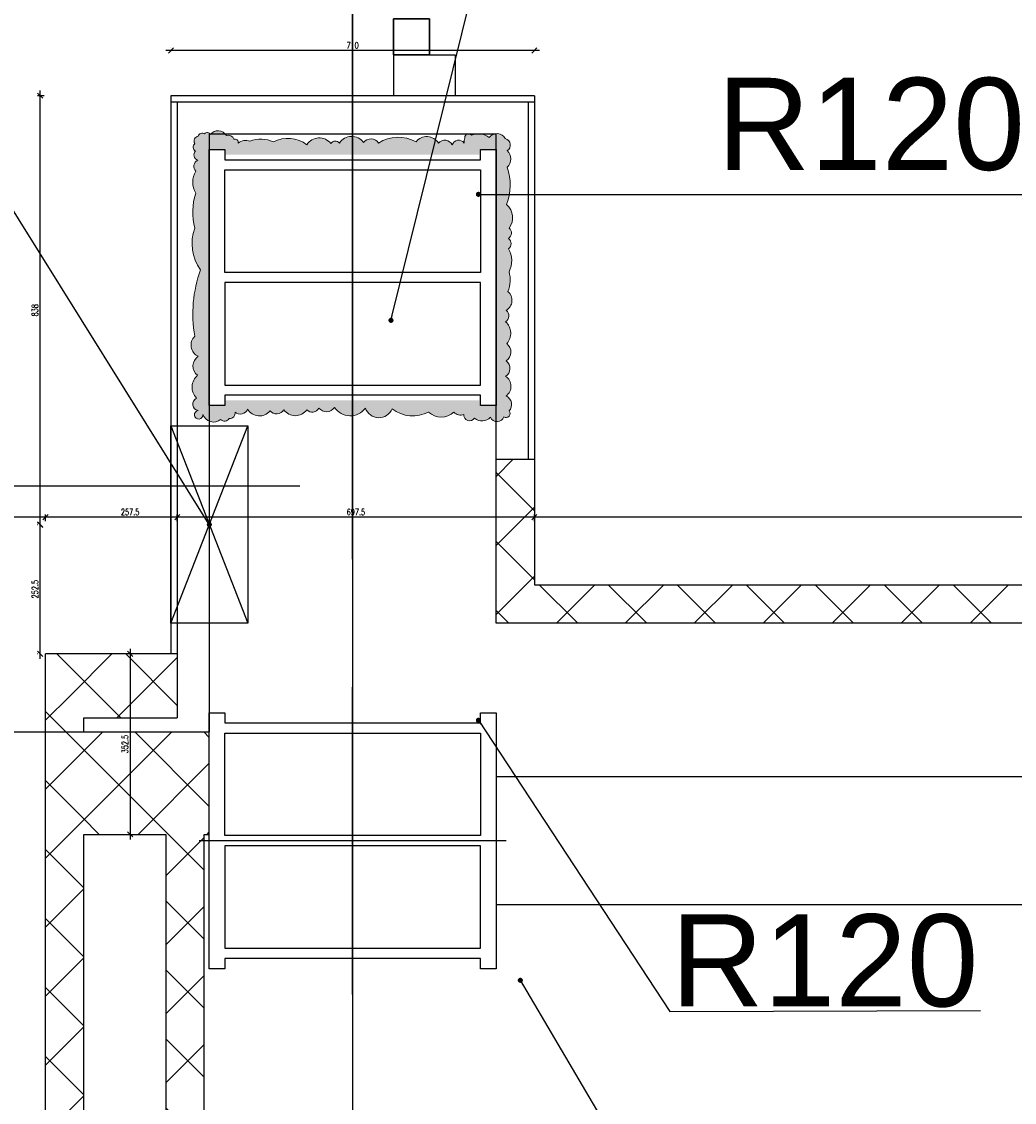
# Model space of a CAD drawing. Header units: centimetres. Extents: x -228435 to 111511, y -89367 to 428125.
# Tile 117 of 219: x -35187 to -33247, y 76489 to 78600. Entities that reach past the tile are written whole.
import ezdxf

# ---------------------------------------------------------------- set-up
doc = ezdxf.new("R2010")
doc.units = ezdxf.units.CM
doc.header["$LTSCALE"] = 50
doc.header["$PDMODE"] = 35
doc.header["$PDSIZE"] = 0.1
doc.linetypes.add('DASHDOT2', pattern=[12.7, 6.35, -3.175, 0, -3.175])
doc.linetypes.add('HIDDEN', pattern=[9.525, 6.35, -3.175])
doc.layers.get('0').update_dxf_attribs({"color": 8})
doc.layers.get('DEFPOINTS').update_dxf_attribs({"color": 8})
for name, color, linetype in [('ARCH_GK', 8, 'Continuous'), ('ARCH_INFO_ODPORNOŚĆ OGNIOWA', 8, 'Continuous'), ('ARCH_INFO_OPISY', 8, 'Continuous'), ('ARCH_INFO_OPISY_PRZEGRODY', 8, 'Continuous'), ('ARCH_INFO_OSIE_IST', 8, 'DASHDOT2'), ('ARCH_MUROWANE', 8, 'Continuous'), ('ARCH_MUROWANE_IST', 8, 'Continuous'), ('ARCH_PROFILE', 8, 'Continuous'), ('ARCH_STAL_IST', 8, 'Continuous'), ('ARCH_ŚLUSARKA_DRZWI', 8, 'Continuous'), ('ARCH_ŻELBET_IST', 8, 'Continuous'), ('Kondygnacja +0_5$0$ARCH_GK', 8, 'Continuous'), ('Kondygnacja -1$0$ARCH_INFO_OPISY', 8, 'Continuous'), ('Kondygnacja -1$0$ARCH_ŚLUSARKA_DRZWI', 8, 'Continuous'), ('Obudowy i okł. słupów$0$ARCH_PROFILE', 8, 'Continuous'), ('Osie rzutów$0$ARCH_INFO_OSIE_OPISY_IST', 8, 'Continuous')]:
    doc.layers.add(name, color=color, linetype=linetype)
for name, color, linetype, lineweight in [('kondygnacja +1_5$0$ARCH_INFO_WYMIARY', 8, 'Continuous', 9), ('Obudowy i okł. słupów$0$ARCH_hatch', 8, 'Continuous', 13), ('Obudowy i okł. słupów$0$ARCH_WIDOK', 8, 'Continuous', 13)]:
    doc.layers.add(name, color=color, linetype=linetype, lineweight=lineweight)
doc.styles.add('Arial', font='ARIAL.TTF')
doc.styles.add('kondygnacja +1_5$0$Romans', font='Romans.shx', dxfattribs={"width": 0.7})
doc.styles.add('Kondygnacja -1$0$Standard', font='txt')
doc.dimstyles.new('ISO-25', dxfattribs={"dimtxt": 2.5, "dimasz": 2.5, "dimexe": 1.25, "dimexo": 0.625, "dimtad": 1, "dimtxsty": 'Standard', "dimcen": 2.5, "dimadec": 0, "dimazin": 0, "dimtfac": 1, "dimtmove": 0, "dimatfit": 3, "dimfxl": 0, "dimarcsym": 0})
doc.dimstyles.new('kondygnacja +1_5$0$Wymiary 1-100', dxfattribs={"dimtxt": 12, "dimasz": 10, "dimexe": 5, "dimexo": 0, "dimgap": 4, "dimtad": 1, "dimrnd": 0.5, "dimzin": 12, "dimdsep": 46, "dimtxsty": 'kondygnacja +1_5$0$Romans', "dimblk": 'kondygnacja +1_5$0$_Oblique', "dimcen": 10, "dimdle": 10, "dimclrt": 55, "dimazin": 0, "dimtfac": 1, "dimtmove": 1, "dimatfit": 3, "dimfxl": 0, "dimtolj": 1, "dimtzin": 0, "dimarcsym": 0})
doc.dimstyles.new('Kondygnacja -1$0$ISO-25', dxfattribs={"dimtxt": 2.5, "dimasz": 2.5, "dimexe": 1.25, "dimexo": 0.625, "dimtad": 1, "dimtxsty": 'Kondygnacja -1$0$Standard', "dimcen": 2.5, "dimadec": 0, "dimazin": 0, "dimtfac": 1, "dimtmove": 0, "dimatfit": 3, "dimfxl": 0, "dimarcsym": 0})
pattern_1 = [(45, (-121140, -45000), (-67.35192, 67.35192), []), (135, (-121140, -45000), (-67.35192, -67.35192), [])]
pattern_2 = [(45, (-121140, -45000), (-67.35192, 67.35192), []), (135, (-121140, -45000), (-67.35192, -67.35192), [])]

# ---------------------------------------------------------------- blocks, each defined once
blk = doc.blocks.new('kondygnacja +1_5$0$_Oblique')
at = {"color": 0, "linetype": 'ByBlock', "lineweight": -2}
blk.add_line((-0.5, -0.5), (0.5, 0.5), dxfattribs=at)
blk = doc.blocks.new('*D422')
at = {"layer": 'DEFPOINTS', "color": 0, "lineweight": 40}
for p in [(-35140, 77631.9), (-34882.5, 77326.1), (-35140, 77212.5)]:
    blk.add_point(p, dxfattribs=at)
at = {"layer": 'kondygnacja +1_5$0$ARCH_INFO_WYMIARY', "color": 0, "lineweight": -2}
for p, q in [((-34872.5, 77631.9), (-35150, 77631.9)), ((-35140, 77623.9), (-35140, 77636.9)), ((-34882.5, 77623.9), (-34882.5, 77636.9))]:
    blk.add_line(p, q, dxfattribs=at)
at = {"layer": 'kondygnacja +1_5$0$ARCH_INFO_WYMIARY', "color": 0, "lineweight": -2, "xscale": 10, "yscale": 10, "zscale": 10, "rotation": 180}
blk.add_blockref('kondygnacja +1_5$0$_Oblique', (-35140, 77631.9), dxfattribs=at)
at = {"layer": 'kondygnacja +1_5$0$ARCH_INFO_WYMIARY', "color": 0, "lineweight": -2, "xscale": 10, "yscale": 10, "zscale": 10}
blk.add_blockref('kondygnacja +1_5$0$_Oblique', (-34882.5, 77631.9), dxfattribs=at)
at = {"layer": 'kondygnacja +1_5$0$ARCH_INFO_WYMIARY', "color": 55, "insert": (-34974.7, 77641.9), "char_height": 12, "attachment_point": 5, "style": 'kondygnacja +1_5$0$Romans'}
blk.add_mtext('\\A1;257.5', dxfattribs=at)
blk = doc.blocks.new('*D423')
at = {"layer": 'DEFPOINTS', "color": 0, "lineweight": 40}
for p in [(-45940, 77631.9), (-45940, 77212.5), (-35140, 77212.5)]:
    blk.add_point(p, dxfattribs=at)
at = {"layer": 'kondygnacja +1_5$0$ARCH_INFO_WYMIARY', "color": 0, "lineweight": -2}
for p, q in [((-35130, 77631.9), (-45950, 77631.9)), ((-45940, 77623.9), (-45940, 77636.9)), ((-35140, 77623.9), (-35140, 77636.9))]:
    blk.add_line(p, q, dxfattribs=at)
at = {"layer": 'kondygnacja +1_5$0$ARCH_INFO_WYMIARY', "color": 0, "lineweight": -2, "xscale": 10, "yscale": 10, "zscale": 10, "rotation": 180}
blk.add_blockref('kondygnacja +1_5$0$_Oblique', (-45940, 77631.9), dxfattribs=at)
at = {"layer": 'kondygnacja +1_5$0$ARCH_INFO_WYMIARY', "color": 0, "lineweight": -2, "xscale": 10, "yscale": 10, "zscale": 10}
blk.add_blockref('kondygnacja +1_5$0$_Oblique', (-35140, 77631.9), dxfattribs=at)
at = {"layer": 'kondygnacja +1_5$0$ARCH_INFO_WYMIARY', "color": 55, "insert": (-41238.5, 77641.9), "char_height": 12, "attachment_point": 5, "style": 'kondygnacja +1_5$0$Romans'}
blk.add_mtext('\\A1;10800', dxfattribs=at)
blk = doc.blocks.new('*D1149')
at = {"layer": 'DEFPOINTS', "color": 0, "lineweight": 40}
for p in [(-32670, 79617.5, 6300), (-33810, 12461.8, 6300), (-33810, 12146.2)]:
    blk.add_point(p, dxfattribs=at)
at = {"layer": 'kondygnacja +1_5$0$ARCH_INFO_WYMIARY', "color": 0, "lineweight": -2}
for p, q in [((-32660, 12146.2), (-33820, 12146.2)), ((-33810, 12141.9), (-33810, 12141.2)), ((-32670, 12154.2), (-32670, 12141.2))]:
    blk.add_line(p, q, dxfattribs=at)
at = {"layer": 'kondygnacja +1_5$0$ARCH_INFO_WYMIARY', "color": 0, "lineweight": -2, "xscale": 10, "yscale": 10, "zscale": 10, "rotation": 180}
blk.add_blockref('kondygnacja +1_5$0$_Oblique', (-33810, 12146.2), dxfattribs=at)
at = {"layer": 'kondygnacja +1_5$0$ARCH_INFO_WYMIARY', "color": 0, "lineweight": -2, "xscale": 10, "yscale": 10, "zscale": 10}
blk.add_blockref('kondygnacja +1_5$0$_Oblique', (-32670, 12146.2), dxfattribs=at)
at = {"layer": 'kondygnacja +1_5$0$ARCH_INFO_WYMIARY', "color": 55, "insert": (-33240, 12156.2), "char_height": 12, "attachment_point": 5, "style": 'kondygnacja +1_5$0$Romans'}
blk.add_mtext('\\A1;1140', dxfattribs=at)
blk = doc.blocks.new('Kondygnacja -1$0$_Dot')
at = {"color": 0, "linetype": 'ByBlock', "lineweight": -2}
blk.add_line((-0.5, 0), (-1, 0), dxfattribs=at)
at = {"color": 0, "linetype": 'ByBlock', "const_width": 0.5}
blk.add_lwpolyline([(-0.25, 0, 1), (0.25, 0, 1)], format="xyb", close=True, dxfattribs=at)
blk = doc.blocks.new('*D1170')
at = {"layer": 'DEFPOINTS', "color": 0, "lineweight": 40}
for p in [(-34895, 78543.3), (-34895, 78455, 6300), (-34185, 78455, 6300)]:
    blk.add_point(p, dxfattribs=at)
at = {"layer": 'kondygnacja +1_5$0$ARCH_INFO_WYMIARY', "color": 0, "lineweight": -2}
for p, q in [((-34175, 78543.3), (-34905, 78543.3)), ((-34895, 78548.1), (-34895, 78548.3)), ((-34185, 78548.1), (-34185, 78548.3))]:
    blk.add_line(p, q, dxfattribs=at)
at = {"layer": 'kondygnacja +1_5$0$ARCH_INFO_WYMIARY', "color": 0, "lineweight": -2, "xscale": 10, "yscale": 10, "zscale": 10, "rotation": 180}
blk.add_blockref('kondygnacja +1_5$0$_Oblique', (-34895, 78543.3), dxfattribs=at)
at = {"layer": 'kondygnacja +1_5$0$ARCH_INFO_WYMIARY', "color": 0, "lineweight": -2, "xscale": 10, "yscale": 10, "zscale": 10}
blk.add_blockref('kondygnacja +1_5$0$_Oblique', (-34185, 78543.3), dxfattribs=at)
at = {"layer": 'kondygnacja +1_5$0$ARCH_INFO_WYMIARY', "color": 55, "insert": (-34540, 78553.3), "char_height": 12, "attachment_point": 5, "style": 'kondygnacja +1_5$0$Romans'}
blk.add_mtext('\\A1;710', dxfattribs=at)
blk = doc.blocks.new('*D1171')
at = {"layer": 'DEFPOINTS', "color": 0, "lineweight": 40}
for p in [(-34895, 78455, 6300), (8544.8, 77365), (8624.5, 77365, 6300)]:
    blk.add_point(p, dxfattribs=at)
at = {"layer": 'kondygnacja +1_5$0$ARCH_INFO_WYMIARY', "color": 0, "lineweight": -2}
for p, q in [((8537, 78455), (8549.8, 78455)), ((8544.8, 78465), (8544.8, 77355)), ((8540, 77365), (8539.8, 77365))]:
    blk.add_line(p, q, dxfattribs=at)
at = {"layer": 'kondygnacja +1_5$0$ARCH_INFO_WYMIARY', "color": 0, "lineweight": -2, "xscale": 10, "yscale": 10, "zscale": 10}
for p, rotation in [((8544.8, 78455), 90), ((8544.8, 77365), 270)]:
    blk.add_blockref('kondygnacja +1_5$0$_Oblique', p, dxfattribs=dict(at, rotation=rotation))
at = {"layer": 'kondygnacja +1_5$0$ARCH_INFO_WYMIARY', "color": 55, "insert": (8534.8, 77979.9), "char_height": 12, "attachment_point": 5, "rotation": 90, "style": 'kondygnacja +1_5$0$Romans'}
blk.add_mtext('\\A1;1090', dxfattribs=at)
blk = doc.blocks.new('*D1172')
at = {"layer": 'DEFPOINTS', "color": 0, "lineweight": 40}
for p in [(-35150.4, 77617.5), (-34895, 77617.5, 6300), (-34895, 77365, 6300)]:
    blk.add_point(p, dxfattribs=at)
at = {"layer": 'kondygnacja +1_5$0$ARCH_INFO_WYMIARY', "color": 0, "lineweight": -2}
for p, q in [((-35150.4, 77355), (-35150.4, 77627.5)), ((-35154.9, 77617.5), (-35155.4, 77617.5)), ((-35154.9, 77365), (-35155.4, 77365))]:
    blk.add_line(p, q, dxfattribs=at)
at = {"layer": 'kondygnacja +1_5$0$ARCH_INFO_WYMIARY', "color": 0, "lineweight": -2, "xscale": 10, "yscale": 10, "zscale": 10}
for p, rotation in [((-35150.4, 77617.5), 90), ((-35150.4, 77365), 270)]:
    blk.add_blockref('kondygnacja +1_5$0$_Oblique', p, dxfattribs=dict(at, rotation=rotation))
at = {"layer": 'kondygnacja +1_5$0$ARCH_INFO_WYMIARY', "color": 55, "insert": (-35160.4, 77491.2), "char_height": 12, "attachment_point": 5, "rotation": 90, "style": 'kondygnacja +1_5$0$Romans'}
blk.add_mtext('\\A1;252.5', dxfattribs=at)
blk = doc.blocks.new('*D1173')
at = {"layer": 'DEFPOINTS', "color": 0, "lineweight": 40}
for p in [(-35150.4, 78455), (8632, 78455, 6300), (-34820, 77616.9, 6300)]:
    blk.add_point(p, dxfattribs=at)
at = {"layer": 'kondygnacja +1_5$0$ARCH_INFO_WYMIARY', "color": 0, "lineweight": -2}
for p, q in [((-35142.6, 78455), (-35155.4, 78455)), ((-35150.4, 77606.9), (-35150.4, 78465)), ((-35154.7, 77616.9), (-35155.4, 77616.9))]:
    blk.add_line(p, q, dxfattribs=at)
at = {"layer": 'kondygnacja +1_5$0$ARCH_INFO_WYMIARY', "color": 0, "lineweight": -2, "xscale": 10, "yscale": 10, "zscale": 10}
for p, rotation in [((-35150.4, 78455), 90), ((-35150.4, 77616.9), 270)]:
    blk.add_blockref('kondygnacja +1_5$0$_Oblique', p, dxfattribs=dict(at, rotation=rotation))
at = {"layer": 'kondygnacja +1_5$0$ARCH_INFO_WYMIARY', "color": 55, "insert": (-35160.4, 78035.9), "char_height": 12, "attachment_point": 5, "rotation": 90, "style": 'kondygnacja +1_5$0$Romans'}
blk.add_mtext('\\A1;838', dxfattribs=at)
blk = doc.blocks.new('*D1174')
at = {"layer": 'DEFPOINTS', "color": 0, "lineweight": 40}
for p in [(-34185, 77631.9), (-34185, 77500), (-28740, 77512.5, 6300)]:
    blk.add_point(p, dxfattribs=at)
at = {"layer": 'kondygnacja +1_5$0$ARCH_INFO_WYMIARY', "color": 0, "lineweight": -2}
for p, q in [((-28730, 77631.9), (-34195, 77631.9)), ((-34185, 77623.9), (-34185, 77636.9)), ((-28740, 77636.6), (-28740, 77636.9))]:
    blk.add_line(p, q, dxfattribs=at)
at = {"layer": 'kondygnacja +1_5$0$ARCH_INFO_WYMIARY', "color": 0, "lineweight": -2, "xscale": 10, "yscale": 10, "zscale": 10, "rotation": 180}
blk.add_blockref('kondygnacja +1_5$0$_Oblique', (-34185, 77631.9), dxfattribs=at)
at = {"layer": 'kondygnacja +1_5$0$ARCH_INFO_WYMIARY', "color": 0, "lineweight": -2, "xscale": 10, "yscale": 10, "zscale": 10}
blk.add_blockref('kondygnacja +1_5$0$_Oblique', (-28740, 77631.9), dxfattribs=at)
at = {"layer": 'kondygnacja +1_5$0$ARCH_INFO_WYMIARY', "color": 55, "insert": (-31462.5, 77641.9), "char_height": 12, "attachment_point": 5, "style": 'kondygnacja +1_5$0$Romans'}
blk.add_mtext('\\A1;5445', dxfattribs=at)
blk = doc.blocks.new('*D1175')
at = {"layer": 'DEFPOINTS', "color": 0, "lineweight": 40}
for p in [(-34882.5, 77631.9, 6300), (-34882.5, 77631.9), (-34185, 77631.9)]:
    blk.add_point(p, dxfattribs=at)
at = {"layer": 'kondygnacja +1_5$0$ARCH_INFO_WYMIARY', "color": 0, "lineweight": -2}
for p, q in [((-34175, 77631.9), (-34892.5, 77631.9)), ((-34882.5, 77636.9), (-34882.5, 77636.9)), ((-34185, 77631.9), (-34185, 77636.9))]:
    blk.add_line(p, q, dxfattribs=at)
at = {"layer": 'kondygnacja +1_5$0$ARCH_INFO_WYMIARY', "color": 0, "lineweight": -2, "xscale": 10, "yscale": 10, "zscale": 10, "rotation": 180}
blk.add_blockref('kondygnacja +1_5$0$_Oblique', (-34882.5, 77631.9), dxfattribs=at)
at = {"layer": 'kondygnacja +1_5$0$ARCH_INFO_WYMIARY', "color": 0, "lineweight": -2, "xscale": 10, "yscale": 10, "zscale": 10}
blk.add_blockref('kondygnacja +1_5$0$_Oblique', (-34185, 77631.9), dxfattribs=at)
at = {"layer": 'kondygnacja +1_5$0$ARCH_INFO_WYMIARY', "color": 55, "insert": (-34533.7, 77641.9), "char_height": 12, "attachment_point": 5, "style": 'kondygnacja +1_5$0$Romans'}
blk.add_mtext('\\A1;697.5', dxfattribs=at)
blk = doc.blocks.new('*D1178')
at = {"layer": 'DEFPOINTS', "color": 0, "lineweight": 40}
for p in [(-34944.9, 77365, 6300), (-34974.7, 77012.5), (-34944.9, 77012.5, 6300)]:
    blk.add_point(p, dxfattribs=at)
at = {"layer": 'kondygnacja +1_5$0$ARCH_INFO_WYMIARY', "color": 0, "lineweight": -2}
for p, q in [((-34974.7, 77375), (-34974.7, 77002.5)), ((-34979.6, 77365), (-34979.7, 77365)), ((-34979.6, 77012.5), (-34979.7, 77012.5))]:
    blk.add_line(p, q, dxfattribs=at)
at = {"layer": 'kondygnacja +1_5$0$ARCH_INFO_WYMIARY', "color": 0, "lineweight": -2, "xscale": 10, "yscale": 10, "zscale": 10}
for p, rotation in [((-34974.7, 77365), 90), ((-34974.7, 77012.5), 270)]:
    blk.add_blockref('kondygnacja +1_5$0$_Oblique', p, dxfattribs=dict(at, rotation=rotation))
at = {"layer": 'kondygnacja +1_5$0$ARCH_INFO_WYMIARY', "color": 55, "insert": (-34984.7, 77188.8), "char_height": 12, "attachment_point": 5, "rotation": 90, "style": 'kondygnacja +1_5$0$Romans'}
blk.add_mtext('\\A1;352.5', dxfattribs=at)
blk = doc.blocks.new('Osie rzutów')
at = {"layer": 'ARCH_INFO_OSIE_IST', "ltscale": 10}
for p, q in [((8660, 12255), (8660, 14290.38)), ((8660, 12510), (8660, 4623.26)), ((4436.04, 12310), (13655, 12310)), ((8660, 12170), (8660, 12230)), ((4436.04, 12200), (13655, 12200)), ((8690, 12200), (8630, 12200))]:
    blk.add_line(p, q, dxfattribs=at)

msp = doc.modelspace()

# ---------------------------------------------------------------- hatches: boundary and pattern name
at = {"layer": 'ARCH_MUROWANE', "linetype": 'Continuous', "lineweight": -3}
h = msp.add_hatch(dxfattribs=at)
h.set_pattern_fill('ANSI37', color=256, scale=30, style=0)
h.set_pattern_definition(pattern_2)
h.paths.add_polyline_path([(-34185, 77745), (-34185, 77500), (-28740, 77500), (-28740, 77425), (-34185, 77425), (-34260, 77425), (-34260, 77745)])
h = msp.add_hatch(dxfattribs=at)
h.set_pattern_fill('ANSI37', color=256, scale=30, style=0)
h.set_pattern_definition(pattern_1)
h.paths.add_polyline_path([(-35140, 74970), (-35065, 75045), (-35065, 77012.5), (-35073.33333, 77112.5), (-35140, 77112.5)], flags=0)
h.paths.add_polyline_path([(-35140, 77112.5), (-35073.33333, 77112.5), (-35065, 77212.5), (-35065, 77240), (-35140, 77365)], flags=0)
h = msp.add_hatch(dxfattribs=at)
h.set_pattern_fill('ANSI37', color=256, scale=30, style=0)
h.set_pattern_definition(pattern_2)
h.paths.add_polyline_path([(-34882.5, 77240), (-34882.5, 77365), (-35140, 77365), (-35065, 77240)])
h = msp.add_hatch(dxfattribs=at)
h.set_pattern_fill('ANSI37', color=256, scale=30, style=0)
h.set_pattern_definition(pattern_2)
h.paths.add_polyline_path([(-35065, 77212.5), (-35073.33333, 77112.5), (-35065, 77012.5), (-34905, 77012.5), (-34867.5, 77072.91667), (-34867.5, 77212.5)], flags=0)
h.paths.add_polyline_path([(-34867.5, 77212.5), (-34867.5, 77072.91667), (-34830, 77012.5), (-34820, 77012.5), (-34820, 77212.5)], flags=0)
h = msp.add_hatch(dxfattribs=at)
h.set_pattern_fill('ANSI37', color=256, scale=30, angle=-360, style=0)
h.set_pattern_definition(pattern_1)
h.paths.add_polyline_path([(-34830, 77012.5), (-34867.5, 77072.91667), (-34905, 77012.5), (-34905, 75045), (-34830, 74970)], flags=0)
at = {"layer": 'Obudowy i okł. słupów$0$ARCH_hatch'}
h = msp.add_hatch(dxfattribs=at)
h.set_pattern_fill('AR-CONC', color=256, scale=0.1, style=0)
h.set_pattern_definition([(50, (-93930.797, 35754.924), (18.218467, -1.5939086), [1.905, -20.955]), (355, (-93930.797, 35754.924), (-3.5242826, 19.1056643), [1.524, -16.764]), (100.451, (-93929.28, 35754.792), (14.69425, 17.5116688), [1.619, -17.809]), (46.1842, (-93930.797, 35760.004), (27.107904, -4.204233), [2.8575, -31.4325]), (96.6356, (-93928.538, 35759.654), (23.740423, 24.742556), [2.4285, -26.7135]), (351.184, (-93930.797, 35760.004), (23.740461, 24.742512), [2.286, -25.146]), (21, (-93928.257, 35758.734), (15.161488, -10.226552), [1.905, -20.955]), (326, (-93928.257, 35758.734), (6.180203, 18.4187966), [1.524, -16.764]), (71.4514, (-93926.994, 35757.882), (21.341649, 8.1922858), [1.619, -17.809]), (37.5, (-93930.7973, 35754.9244), (0.3088603, 8.4555039), [0, -16.5608, 0, -17.018, 0, -16.8275]), (7.5, (-93930.797, 35754.924), (6.6819663, 10.0180575), [0, -9.7028, 0, -16.1798, 0, -6.4135]), (327.5, (-93936.4615, 35754.9244), (13.5590595, -0.5728744), [0, -6.35, 0, -19.812, 0, -26.289]), (317.5, (-93939.002, 35754.924), (14.8129181, 2.5426491), [0, -8.255, 0, -13.1572, 0, -18.669])])
edge = h.paths.add_edge_path()
edge.add_arc((-34766.85217, 78166.12361), 86.92219, 159.67968584, 216.02610001)
edge.add_arc((-34597.52371, 78028.76036), 254.6728, 160.20662336, 189.83701473)
edge.add_arc((-34831.34821, 77967.98572), 24.3027, 134.73200099, 244.73200089)
edge.add_arc((-34829.32899, 77927.11568), 22.59456, 123.26348837, 233.26348827)
edge.add_arc((-34822.52529, 77885.46724), 31.09705, 130.79725743, 223.0569874)
edge.add_arc((-34839.68947, 77852.64523), 12.85476, 115.61628236, 260.65122537)
edge.add_arc((-34840.77901, 77831.73791), 8.28371, 96.9240578, 364.9132555)
edge.add_arc((-34811.71743, 77839.80653), 22.07131, 199.47682569, 308.91234246)
edge.add_arc((-34790.226, 77829.64462), 10.361, 222.59126299, 332.59126289)
edge.add_arc((-34779.73741, 77834.96889), 10.17598, 262.71330361, 372.71330351)
edge.add_arc((-34759.43478, 77848.65113), 15.44673, 227.79876414, 337.79876404)
edge.add_arc((-34722.08219, 77856.44851), 26.78132, 210.60322798, 320.60322788)
edge.add_arc((-34688.71092, 77849.99716), 16.48922, 219.76150267, 329.76150257)
edge.add_arc((-34652.031, 77857.40182), 27.38719, 215.00000005, 324.99999995)
edge.add_arc((-34618.99633, 77851.62206), 14.52416, 223.126539, 333.1265389)
edge.add_arc((-34591.2901, 77856.22073), 18.49898, 217.120084, 327.1200839)
edge.add_arc((-34545.07568, 77866.82408), 36.97903, 213.93959689, 323.93959679)
edge.add_arc((-34488.79001, 77853.95756), 27.85243, 198.6367767, 337.47008514)
edge.add_arc((-34422.48838, 77896.88892), 67.22837, 232.87625891, 297.36976169)
edge.add_arc((-34366.90373, 77862.48011), 35.33792, 225.70648579, 314.29351421)
edge.add_arc((-34329.5547, 77847.83404), 16.55111, 220.04054244, 294.03280706)
edge.add_arc((-34311.39392, 77831.62304), 11.47252, 174.52472912, 325.12026182)
edge.add_arc((-34287.4354, 77843.17516), 23.23115, 231.23082787, 315.98330725)
edge.add_arc((-34257.87991, 77832.30771), 13.8898, 202.32031713, 341.91990696)
edge.add_arc((-34240.05883, 77834.11188), 7.66216, 232.94469303, 403.9395741)
edge.add_arc((-34247.55179, 77852.04074), 18.11993, 315.89027369, 425.8902736)
edge.add_arc((-34254.11614, 77887.3347), 23.38356, 306.67394307, 416.67394297)
edge.add_arc((-34251.30682, 77922.40203), 18.49068, 302.87792094, 412.87792084)
edge.add_arc((-34251.3627, 77954.3564), 20.5425, 303.08996132, 413.08996122)
edge.add_arc((-34261.04507, 77990.98429), 29.88303, 317.46397564, 408.56439115)
edge.add_arc((-34248.55904, 78024.99236), 13.70449, 302.13626448, 412.13626438)
edge.add_arc((-34251.41858, 78055.48973), 22.6774, 299.80316752, 409.80316742)
edge.add_arc((-34289.03757, 78095.11734), 56.81701, 336.88413516, 376.41399666)
edge.add_arc((-34275.57759, 78132.58409), 46.29103, 332.44860901, 390.41691208)
edge.add_arc((-34242.72354, 78166.11153), 12.31864, 305.00000005, 414.99999995)
edge.add_arc((-34242.1627, 78186.68596), 12.33769, 301.81870176, 411.81870166)
edge.add_arc((-34261.06437, 78216.88433), 33.5262, 322.30423044, 409.65855156)
edge.add_arc((-34338.05112, 78280.46056), 105.76087, 338.92962233, 379.17071604)
edge.add_arc((-34254.06532, 78331.44662), 22.74605, 314.38396503, 405.61603497)
edge.add_arc((-34244.79545, 78358.63678), 12.79258, 301.2694556, 436.51902302)
edge.add_arc((-34258.19294, 78362.67094), 18.41074, 27.16654271, 144.32401757)
edge.add_arc((-34293.99132, 78347.10107), 33.56311, 51.61051977, 114.62602882)
edge.add_arc((-34313.70903, 78373.36012), 7.13668, 36.56335163, 184.53148399)
edge.add_arc((-34303.25722, 78364.95555), 19.23662, 155.94622799, 187.20815468)
edge.add_arc((-34333.13193, 78355.02715), 13.14904, 34.85498165, 161.59715422)
edge.add_arc((-34360.2467, 78351.43486), 16.56008, 27.87823246, 137.87823236)
edge.add_arc((-34395.18815, 78348.34712), 26.73756, 32.06564776, 142.06564766)
edge.add_arc((-34450.9547, 78301.94827), 71.77005, 61.10636429, 122.40771296)
edge.add_arc((-34504.394, 78352.89051), 17.81484, 32.7984597, 142.7984596)
edge.add_arc((-34541.74718, 78346.60709), 28.76465, 36.36327554, 146.36327544)
edge.add_arc((-34573.71596, 78356.08919), 10.29297, 38.81247155, 148.81247145)
edge.add_arc((-34605.29228, 78343.80402), 28.78912, 37.72508155, 147.72508145)
edge.add_arc((-34666.66643, 78309.71765), 61.78726, 53.1756255, 116.97452559)
edge.add_arc((-34719.01393, 78310.95128), 59.07088, 65.68655954, 111.52041954)
edge.add_arc((-34749.0808, 78345.01435), 22.51456, 68.09978271, 129.5247268)
edge.add_arc((-34770.26029, 78363.31062), 6.91376, 352.27231264, 464.63697444)
edge.add_arc((-34782.96312, 78366.0918), 11.63198, 19.63261887, 108.59993463)
edge.add_arc((-34803.16233, 78367.24136), 19.21987, 30.91622671, 140.91622661)
edge.add_arc((-34824.08238, 78375.99205), 6.88093, 29.29214195, 139.29214185)
edge.add_arc((-34833.89767, 78373.91754), 8.01351, 54.97489972, 164.97489962)
edge.add_arc((-34839.89936, 78366.35086), 9.79945, 100.21505554, 210.21505544)
edge.add_arc((-34842.70367, 78354.52416), 8.92311, 129.4003446, 239.4003445)
edge.add_arc((-34838.72178, 78339.44487), 11.28724, 139.04248068, 249.04248058)
edge.add_arc((-34836.98333, 78317.07473), 13.16423, 116.02324962, 226.02324952)
edge.add_arc((-34810.8689, 78285.74889), 41.4785, 148.20773507, 210.46931294)
edge.add_arc((-34729.70035, 78227.50677), 122.69705, 162.34637855, 194.73017471)
h.paths.add_polyline_path([(-34790, 78350), (-34790, 78330), (-34290, 78330), (-34290, 78350), (-34260, 78350), (-34260, 77850), (-34290, 77850), (-34290, 77870), (-34790, 77870), (-34790, 77850), (-34820, 77850), (-34820, 78350)])
h.paths.add_polyline_path([(-34290, 78330), (-34290, 78350), (-34292.34181, 78350), (-34292.34181, 78340), (-34790, 78340), (-34790, 78330)])
h.paths.add_polyline_path([(-34790, 77870), (-34790, 77860), (-34292.34181, 77860), (-34292.34181, 77850), (-34290, 77850), (-34290, 77870)])

# ---------------------------------------------------------------- linework, layer by layer
at = {"layer": 'ARCH_GK', "linetype": 'Continuous', "lineweight": -3}
for p, q in [((-34882.5, 77365, 630), (-35140, 77365, 630)), ((-35065, 77240, 630), (-34882.5, 77240, 630))]:
    msp.add_line(p, q, dxfattribs=at)
at = {"layer": 'ARCH_GK', "elevation": 630}
for points in [[(-34185, 78455), (-34895, 78455)], [(-34895, 78455), (-34895, 77365)], [(-34185, 78455), (-34185, 77745)], [(-34185, 78442.5), (-34895, 78442.5)], [(-34882.5, 78442.5), (-34882.5, 77365)], [(-34197.5, 78442.5), (-34197.5, 77745)]]:
    msp.add_lwpolyline(points, dxfattribs=at)
at = {"layer": 'ARCH_GK', "linetype": 'Continuous', "lineweight": -3, "elevation": 630}
msp.add_lwpolyline([(-34882.5, 77365), (-34882.5, 77240)], dxfattribs=at)
at = {"layer": 'ARCH_GK', "linetype": 'HIDDEN', "ltscale": 5, "elevation": 630}
msp.add_lwpolyline([(-46015, 77212.5), (-35065, 77212.5)], dxfattribs=at)
at = {"layer": 'ARCH_INFO_OPISY_PRZEGRODY', "elevation": 630}
msp.add_lwpolyline([(-35870.63233, 77692.88824), (-34643.13526, 77692.88824)], dxfattribs=at)
at = {"layer": 'ARCH_MUROWANE', "linetype": 'Continuous', "lineweight": -3}
for p, q in [((-35140, 74970, 630), (-35140, 77365, 630)), ((-35065, 77212.5, 630), (-35065, 77240, 630)), ((-35065, 77212.5, 630), (-34820, 77212.5, 630)), ((-34820, 77012.5, 630), (-34820, 77212.5, 630)), ((-35065, 75045, 630), (-35065, 77012.5, 630)), ((-35065, 77012.5, 630), (-34905, 77012.5, 630)), ((-34905, 77012.5, 630), (-34905, 75045, 630)), ((-34830, 74970, 630), (-34830, 77012.5, 630)), ((-34830, 77012.5, 630), (-34820, 77012.5, 630))]:
    msp.add_line(p, q, dxfattribs=at)
at = {"layer": 'ARCH_MUROWANE_IST', "ltscale": 4}
for p, q in [((-34460, 78535, 630), (-34460, 78455, 630)), ((-34460, 78535, 630), (-34340, 78535, 630)), ((-34340, 78535, 630), (-34340, 78455, 630))]:
    msp.add_line(p, q, dxfattribs=at)
at = {"layer": 'ARCH_PROFILE', "elevation": 630}
msp.add_lwpolyline([(-34390, 78605), (-34460, 78605), (-34460, 78535), (-34390, 78535)], close=True, dxfattribs=at)
at = {"layer": 'ARCH_STAL_IST', "elevation": 630}
for points in [[(-34820, 77850), (-34820, 78350), (-34790, 78350), (-34790, 78330), (-34290, 78330), (-34290, 78350), (-34260, 78350), (-34260, 77850), (-34290, 77850), (-34290, 77870), (-34790, 77870), (-34790, 77850)], [(-34290, 78110), (-34790, 78110), (-34790, 78310), (-34290, 78310)], [(-34790, 77890), (-34290, 77890), (-34290, 78090), (-34790, 78090)], [(-34820, 76750), (-34820, 77250), (-34790, 77250), (-34790, 77230), (-34290, 77230), (-34290, 77250), (-34260, 77250), (-34260, 76750), (-34290, 76750), (-34290, 76770), (-34790, 76770), (-34790, 76750)], [(-34290, 77010), (-34790, 77010), (-34790, 77210), (-34290, 77210)], [(-34790, 76790), (-34290, 76790), (-34290, 76990), (-34790, 76990)]]:
    msp.add_lwpolyline(points, close=True, dxfattribs=at)
at = {"layer": 'ARCH_ŚLUSARKA_DRZWI', "linetype": 'Continuous', "lineweight": -3, "elevation": 630}
msp.add_lwpolyline([(-34390, 78605), (-34390, 78535), (-34460, 78535), (-34460, 78605)], close=True, dxfattribs=at)
at = {"layer": 'ARCH_ŻELBET_IST', "ltscale": 4}
for p, q in [((-34840, 77125, 630), (-34840, 77125, 630)), ((-22820, 77125, 630), (-34260, 77125, 630)), ((-28740, 76875, 630), (-34260, 76875, 630))]:
    msp.add_line(p, q, dxfattribs=at)
at = {"layer": 'Kondygnacja +0_5$0$ARCH_GK', "linetype": 'Continuous', "lineweight": -3, "elevation": -5670}
msp.add_lwpolyline([(-34185, 77745), (-34185, 77500), (-28740, 77500), (-28740, 77425), (-34185, 77425), (-34260, 77425), (-34260, 77745), (-34185, 77745)], dxfattribs=at)
at = {"layer": 'Kondygnacja -1$0$ARCH_ŚLUSARKA_DRZWI', "elevation": 630}
msp.add_lwpolyline([(-34895, 77810), (-34745, 77810), (-34745, 77425), (-34895, 77425), (-34895, 77810), (-34745, 77425), (-34895, 77425), (-34745, 77810)], dxfattribs=at)
at = {"layer": 'Obudowy i okł. słupów$0$ARCH_PROFILE', "elevation": -5670}
msp.add_lwpolyline([(-34260, 77745), (-34260, 78380), (-34820, 78380), (-34820, 77212.5)], dxfattribs=at)
at = {"layer": 'Obudowy i okł. słupów$0$ARCH_WIDOK', "elevation": 630}
msp.add_lwpolyline([(-34837.15042, 78115, -0.2509340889), (-34848.36484, 78196.30892, -0.1422489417), (-34846.61926, 78264.7161, -0.2785540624), (-34846.12413, 78307.60147, -0.52056705), (-34842.75895, 78328.90432, -0.52056705), (-34847.24586, 78346.84364, -0.52056705), (-34848.36748, 78361.41931, -0.52056705), (-34841.63722, 78375.99498, -0.52056705), (-34829.29844, 78380.47981, -0.52056705), (-34818.08127, 78379.35864, -0.52056705), (-34786.67324, 78377.11622, -0.40894433), (-34772.00736, 78370, -0.5337521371), (-34763.40932, 78362.38096, -0.2746242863), (-34740.68306, 78365.90414, -0.2026974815), (-34694.69278, 78364.78297, -0.2857960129), (-34629.63336, 78359.1769, -0.52056705), (-34582.52136, 78361.41931, -0.52056705), (-34565.69566, 78362.54055, -0.52056705), (-34518.58376, 78363.66173, -0.52056705), (-34489.41918, 78362.54055, -0.2740444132), (-34416.27648, 78364.78426, -0.52056705), (-34372.52966, 78362.54184, -0.52056705), (-34345.60853, 78359.17825, -0.6172640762), (-34322.34181, 78362.54184, -0.1372582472), (-34320.8234, 78372.79628, -0.7533360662), (-34307.97686, 78377.61152, -0.2821022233), (-34273.1485, 78373.4081, -0.5609298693), (-34241.81322, 78371.07689, -0.6697549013), (-34238.15529, 78347.7025, -0.4205259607), (-34238.15529, 78315.19073, -0.1774118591), (-34239.36147, 78242.438, -0.4007527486), (-34234.53614, 78196.38411, -0.52056705), (-34235.65786, 78176.20237, -0.52056705), (-34235.65786, 78156.0207, -0.2584700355), (-34234.53614, 78111.17245, -0.1742125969), (-34236.78224, 78072.81144, -0.52056705), (-34240.14741, 78035.81168, -0.52056705), (-34241.26914, 78013.38759, -0.419850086), (-34239.02569, 77970.78176, -0.52056705), (-34240.14741, 77937.1456, -0.52056705), (-34241.26914, 77906.87302, -0.52056705), (-34240.15006, 77868.57998, -0.52056705), (-34234.54153, 77839.42864, -0.9243490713), (-34244.67594, 77827.99706, -0.697607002), (-34270.72901, 77827.03258, -0.3876359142), (-34301.98238, 77825.06241, -0.7714637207), (-34322.8141, 77832.71771, -0.3345577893), (-34342.22605, 77837.18623, -0.4070088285), (-34391.58141, 77837.18623, -0.2890771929), (-34463.06329, 77843.28547, -0.6926478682), (-34515.18195, 77845.05683, -0.52056705), (-34575.75447, 77846.178, -0.52056705), (-34606.04068, 77845.05683, -0.52056705), (-34629.59673, 77841.69317, -0.52056705), (-34674.46528, 77841.69317, -0.52056705), (-34701.38641, 77839.45076, -0.52056705), (-34745.13323, 77842.81441, -0.52056705), (-34769.81091, 77837.20834, -0.52056705), (-34781.02808, 77824.87509, -0.52056705), (-34797.85377, 77822.63267, -0.5174405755), (-34832.52574, 77832.44739, -2.355543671), (-34841.77764, 77839.96121, -0.7334648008), (-34845.24712, 77864.23649, -0.4258129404), (-34842.84361, 77909.00852, -0.52056705), (-34841.72188, 77946.00828, -0.52056705), (-34848.45224, 77985.25052, -0.1300121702)], format="xyb", close=True, dxfattribs=at)

# ---------------------------------------------------------------- block references
at = {"layer": 'Osie rzutów$0$ARCH_INFO_OSIE_OPISY_IST', "xscale": 10, "yscale": 10, "zscale": 10}
msp.add_blockref('Osie rzutów', (-121140, -45000, 630), dxfattribs=at)

# ---------------------------------------------------------------- texts
at = {"layer": 'ARCH_INFO_ODPORNOŚĆ OGNIOWA', "char_height": 180, "width": 3036.6124481, "attachment_point": 5, "style": 'Arial'}
for insert in [(-33527.46321, 78548.67626, 630), (-33618.31503, 76915.26348, 6930)]:
    msp.add_mtext('\\PR120', dxfattribs=dict(at, insert=insert))

# ---------------------------------------------------------------- dimensions: what is measured, and where the dimension line sits
at = {"layer": 'kondygnacja +1_5$0$ARCH_INFO_WYMIARY'}
for base, p1, p2, picture, middle in [((-33810, 12146.22746, -5670), (-32670, 79617.5, 630), (-33810, 12461.75, 630), '*D1149', (-33240, 12156.22746, -5670)), ((-34895, 78543.31963, -5670), (-34185, 78455, 630), (-34895, 78455, 630), '*D1170', (-34540, 78553.31963, -5670)), ((-34882.5, 77631.88949, -5670), (-34185, 77631.88949, -5670), (-34882.5, 77631.88949, 630), '*D1175', (-34533.75, 77641.88949, -5670)), ((-34185, 77631.88949, -5670), (-28740, 77512.5, 630), (-34185, 77500, -5670), '*D1174', (-31462.5, 77641.88949, -5670))]:
    dim = msp.add_linear_dim(base=base, p1=p1, p2=p2, dimstyle='kondygnacja +1_5$0$Wymiary 1-100', dxfattribs=at)
    dim.commit()
    dim.dimension.update_dxf_attribs({"geometry": picture, "text_midpoint": middle})
for base, p1, p2, picture, middle in [((-35150.43274, 78455, -5670), (-34820, 77616.88949, 630), (8632, 78455, 630), '*D1173', (-35160.43274, 78035.94475, -5670)), ((-34974.66195, 77012.5, -5670), (-34944.91057, 77365, 630), (-34944.91057, 77012.5, 630), '*D1178', (-34984.66195, 77188.75, -5670))]:
    dim = msp.add_linear_dim(base=base, p1=p1, p2=p2, angle=90, dimstyle='kondygnacja +1_5$0$Wymiary 1-100', dxfattribs=at)
    dim.commit()
    dim.dimension.update_dxf_attribs({"geometry": picture, "text_midpoint": middle})
for base, p1, p2, picture, middle in [((8544.83805, 77365, -5670), (-34895, 78455, 630), (8624.5, 77365, 630), '*D1171', (8544.83805, 77979.89167, -5670)), ((-35150.43274, 77617.5, -5670), (-34895, 77365, 630), (-34895, 77617.5, 630), '*D1172', (-35150.43274, 77491.25, -5670))]:
    dim = msp.add_linear_dim(base=base, p1=p1, p2=p2, angle=90, dimstyle='kondygnacja +1_5$0$Wymiary 1-100', dxfattribs=at)
    dim.commit()
    dim.dimension.update_dxf_attribs({"geometry": picture, "text_midpoint": middle, "dimtype": 160})
for base, p1, p2, picture, middle in [((-45940, 77631.88949, 630), (-35140, 77212.5, 630), (-45940, 77212.5, 630), '*D423', (-41238.45926, 77631.88949, 630)), ((-35140, 77631.88949, 630), (-34882.5, 77326.08055, 630), (-35140, 77212.5, 630), '*D422', (-34974.66195, 77631.88949, 630))]:
    dim = msp.add_linear_dim(base=base, p1=p1, p2=p2, dimstyle='kondygnacja +1_5$0$Wymiary 1-100', dxfattribs=at)
    dim.commit()
    dim.dimension.update_dxf_attribs({"geometry": picture, "text_midpoint": middle, "dimtype": 160})

# ---------------------------------------------------------------- leaders
at = {"layer": 'ARCH_INFO_ODPORNOŚĆ OGNIOWA'}
for points in [[(-34294.36631, 78262.31528, 630), (-33921.87616, 78262.31528, 630), (-33112.07569, 78262.31528, 630)], [(-34294.36631, 77235.23696, 630), (-33920.49585, 76666.34497, 630), (-33313.88836, 76668.54642, 630)]]:
    msp.add_leader(points, dimstyle='ISO-25', override={"dimscale": 5, "dimasz": 2, "dimtad": 0, "dimldrblk": 'Dot'}, dxfattribs=at)
at = {"layer": 'ARCH_INFO_OPISY'}
for points in [[(-34465.14996, 78016.24076, 630), (-34276.98527, 78778.23454, 630), (-33574.71181, 78778.23454, 630)], [(-34212.50347, 76727.52942, 630), (-33777.58085, 75987.56639, 630), (-32488.60382, 75987.56639, 630)]]:
    msp.add_leader(points, dimstyle='ISO-25', override={"dimscale": 5, "dimasz": 2, "dimtad": 0, "dimldrblk": 'Dot'}, dxfattribs=at)
at = {"layer": 'Kondygnacja -1$0$ARCH_INFO_OPISY'}
msp.add_leader([(-34820, 77617.5, -5670), (-35389.8851, 78529.93847, -5670), (-37256.93026, 78529.93847, -5670)], dimstyle='Kondygnacja -1$0$ISO-25', override={"dimscale": 5, "dimasz": 2, "dimtad": 0, "dimldrblk": 'Kondygnacja -1$0$_Dot'}, dxfattribs=at)

doc.saveas('drawing.dxf')
